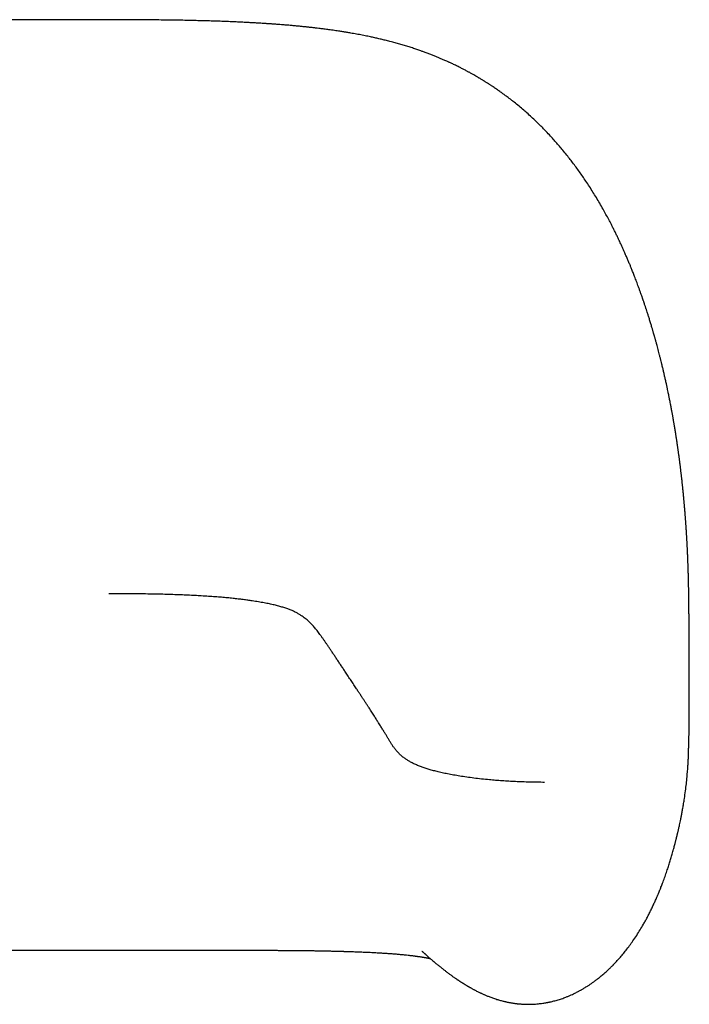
# Model space of a CAD drawing. Header units: millimetres. Extents: x 8 to 602, y 12 to 515.
# Tile 10 of 48: x 339 to 351, y 248 to 265. Entities that reach past the tile are written whole.
import ezdxf

# ---------------------------------------------------------------- set-up
doc = ezdxf.new("R2010")
doc.units = ezdxf.units.MM

msp = doc.modelspace()

# ---------------------------------------------------------------- linework, layer by layer
at = {"color": 7, "linetype": 'Continuous', "lineweight": 30}
for p, q in [((341.026, 265.172), (336.83, 265.172)), ((338.075, 249.148), (341.026, 249.148))]:
    msp.add_line(p, q, dxfattribs=at)
for points, knots in [([(351.02, 253.338), (351.02, 253.346), (351.02, 253.361), (351.02, 253.382), (351.02, 253.399), (351.02, 253.414), (351.02, 253.425), (351.02, 253.433), (351.02, 253.44), (351.02, 253.446), (351.02, 253.458), (351.02, 253.475), (351.02, 253.497), (351.02, 253.517), (351.02, 253.536), (351.02, 253.556), (351.02, 253.577), (351.02, 253.599), (351.02, 253.62), (351.02, 253.641), (351.02, 253.661), (351.02, 253.678), (351.019, 253.697), (351.019, 253.718), (351.019, 253.741), (351.019, 253.766), (351.019, 253.792), (351.019, 253.819), (351.019, 253.848), (351.019, 253.879), (351.018, 253.91), (351.018, 253.943), (351.018, 253.978), (351.018, 254.013), (351.018, 254.05), (351.017, 254.085), (351.017, 254.117), (351.017, 254.144), (351.017, 254.17), (351.017, 254.193), (351.017, 254.212), (351.017, 254.229), (351.017, 254.244), (351.017, 254.258), (351.017, 254.27), (351.016, 254.284), (351.016, 254.299), (351.016, 254.316), (351.016, 254.334), (351.016, 254.353), (351.016, 254.375), (351.016, 254.397), (351.016, 254.42), (351.016, 254.444), (351.016, 254.467), (351.016, 254.49), (351.016, 254.511), (351.015, 254.529), (351.015, 254.544), (351.015, 254.557), (351.015, 254.571), (351.015, 254.585), (351.015, 254.601), (351.015, 254.621), (351.015, 254.644), (351.015, 254.668), (351.015, 254.691), (351.015, 254.714), (351.015, 254.735), (351.015, 254.756), (351.015, 254.776), (351.015, 254.795), (351.015, 254.814), (351.015, 254.833), (351.015, 254.851), (351.015, 254.869), (351.015, 254.887), (351.015, 254.908), (351.015, 254.932), (351.014, 254.957), (351.014, 254.983), (351.014, 255.013), (351.014, 255.047), (351.014, 255.091), (351.013, 255.14), (351.013, 255.193), (351.012, 255.246), (351.011, 255.299), (351.01, 255.354), (351.009, 255.41), (351.008, 255.465), (351.007, 255.51), (351.006, 255.547), (351.005, 255.578), (351.004, 255.612), (351.003, 255.648), (351.002, 255.685), (351.001, 255.721), (351, 255.753), (350.999, 255.78), (350.998, 255.802), (350.997, 255.823), (350.996, 255.846), (350.995, 255.873), (350.994, 255.902), (350.993, 255.93), (350.992, 255.954), (350.991, 255.974), (350.99, 255.991), (350.99, 256.007), (350.989, 256.022), (350.988, 256.041), (350.987, 256.064), (350.986, 256.087), (350.985, 256.109), (350.984, 256.126), (350.983, 256.141), (350.982, 256.153), (350.982, 256.166), (350.981, 256.181), (350.98, 256.2), (350.979, 256.221), (350.977, 256.245), (350.976, 256.266), (350.975, 256.285), (350.974, 256.301), (350.973, 256.315), (350.972, 256.33), (350.971, 256.347), (350.97, 256.368), (350.968, 256.39), (350.967, 256.41), (350.966, 256.428), (350.965, 256.445), (350.963, 256.463), (350.962, 256.483), (350.96, 256.507), (350.959, 256.532), (350.957, 256.555), (350.955, 256.575), (350.954, 256.595), (350.952, 256.617), (350.95, 256.641), (350.948, 256.665), (350.947, 256.687), (350.945, 256.705), (350.944, 256.724), (350.942, 256.746), (350.94, 256.771), (350.938, 256.796), (350.936, 256.817), (350.934, 256.834), (350.933, 256.853), (350.931, 256.875), (350.928, 256.902), (350.926, 256.93), (350.923, 256.954), (350.922, 256.973), (350.92, 256.989), (350.919, 257.003), (350.917, 257.019), (350.915, 257.038), (350.913, 257.058), (350.911, 257.076), (350.91, 257.092), (350.909, 257.105), (350.907, 257.118), (350.906, 257.131), (350.904, 257.147), (350.902, 257.166), (350.9, 257.185), (350.898, 257.201), (350.897, 257.214), (350.896, 257.227), (350.894, 257.243), (350.892, 257.262), (350.889, 257.283), (350.887, 257.303), (350.885, 257.321), (350.883, 257.34), (350.88, 257.362), (350.877, 257.387), (350.874, 257.411), (350.872, 257.434), (350.869, 257.457), (350.866, 257.482), (350.863, 257.505), (350.86, 257.524), (350.858, 257.541), (350.856, 257.561), (350.853, 257.583), (350.85, 257.605), (350.847, 257.625), (350.844, 257.648), (350.841, 257.674), (350.837, 257.701), (350.834, 257.725), (350.83, 257.749), (350.827, 257.775), (350.823, 257.803), (350.819, 257.829), (350.815, 257.854), (350.811, 257.882), (350.807, 257.911), (350.803, 257.938), (350.799, 257.96), (350.796, 257.979), (350.793, 257.999), (350.79, 258.02), (350.787, 258.041), (350.784, 258.06), (350.781, 258.077), (350.778, 258.096), (350.775, 258.117), (350.772, 258.135), (350.769, 258.149), (350.767, 258.163), (350.764, 258.178), (350.761, 258.197), (350.758, 258.218), (350.754, 258.24), (350.751, 258.258), (350.748, 258.273), (350.746, 258.285), (350.744, 258.296), (350.742, 258.309), (350.739, 258.325), (350.736, 258.344), (350.732, 258.366), (350.728, 258.386), (350.724, 258.406), (350.72, 258.428), (350.716, 258.452), (350.712, 258.474), (350.709, 258.492), (350.705, 258.509), (350.703, 258.524), (350.7, 258.539), (350.695, 258.565), (350.688, 258.597), (350.68, 258.642), (350.671, 258.686), (350.662, 258.728), (350.654, 258.766), (350.645, 258.81), (350.634, 258.862), (350.621, 258.923), (350.607, 258.985), (350.592, 259.05), (350.578, 259.112), (350.563, 259.176), (350.549, 259.236), (350.535, 259.292), (350.522, 259.342), (350.509, 259.393), (350.496, 259.443), (350.484, 259.49), (350.472, 259.537), (350.459, 259.584), (350.449, 259.62), (350.442, 259.646), (350.438, 259.66), (350.433, 259.677), (350.428, 259.696), (350.423, 259.713), (350.419, 259.729), (350.414, 259.744), (350.409, 259.762), (350.403, 259.782), (350.397, 259.804), (350.391, 259.826), (350.384, 259.849), (350.376, 259.877), (350.367, 259.906), (350.357, 259.938), (350.348, 259.97), (350.337, 260.003), (350.327, 260.036), (350.318, 260.066), (350.309, 260.093), (350.3, 260.123), (350.29, 260.152), (350.281, 260.18), (350.274, 260.201), (350.267, 260.223), (350.259, 260.246), (350.252, 260.268), (350.246, 260.286), (350.241, 260.301), (350.235, 260.319), (350.228, 260.338), (350.222, 260.356), (350.217, 260.371), (350.212, 260.385), (350.208, 260.398), (350.203, 260.412), (350.196, 260.432), (350.187, 260.456), (350.178, 260.483), (350.169, 260.507), (350.158, 260.538), (350.144, 260.575), (350.128, 260.619), (350.112, 260.663), (350.095, 260.706), (350.079, 260.747), (350.065, 260.785), (350.051, 260.819), (350.038, 260.852), (350.023, 260.89), (350.004, 260.937), (349.981, 260.992), (349.956, 261.051), (349.93, 261.111), (349.907, 261.164), (349.886, 261.211), (349.868, 261.251), (349.85, 261.291), (349.832, 261.331), (349.812, 261.374), (349.788, 261.423), (349.762, 261.477), (349.734, 261.534), (349.706, 261.59), (349.672, 261.656), (349.632, 261.733), (349.585, 261.822), (349.533, 261.914), (349.478, 262.01), (349.42, 262.108), (349.361, 262.204), (349.301, 262.298), (349.242, 262.388), (349.184, 262.473), (349.128, 262.554), (349.07, 262.633), (349.013, 262.709), (348.955, 262.785), (348.893, 262.863), (348.83, 262.94), (348.767, 263.014), (348.708, 263.082), (348.643, 263.154), (348.578, 263.224), (348.511, 263.293), (348.445, 263.36), (348.376, 263.426), (348.301, 263.497), (348.226, 263.564), (348.147, 263.634), (348.068, 263.7), (347.998, 263.756), (347.941, 263.8), (347.894, 263.836), (347.848, 263.871), (347.795, 263.909), (347.747, 263.944), (347.695, 263.98), (347.656, 264.006), (347.625, 264.027), (347.607, 264.039), (347.59, 264.05), (347.57, 264.063), (347.548, 264.077), (347.526, 264.091), (347.507, 264.103), (347.492, 264.113), (347.477, 264.122), (347.461, 264.132), (347.443, 264.143), (347.425, 264.153), (347.411, 264.162), (347.4, 264.168), (347.387, 264.176), (347.368, 264.187), (347.341, 264.203), (347.314, 264.219), (347.287, 264.234), (347.263, 264.247), (347.24, 264.26), (347.219, 264.271), (347.198, 264.283), (347.175, 264.295), (347.151, 264.308), (347.125, 264.321), (347.099, 264.334), (347.071, 264.349), (347.041, 264.364), (347.01, 264.379), (346.978, 264.395), (346.948, 264.409), (346.921, 264.421), (346.898, 264.432), (346.877, 264.442), (346.854, 264.452), (346.827, 264.464), (346.798, 264.477), (346.77, 264.489), (346.744, 264.501), (346.718, 264.511), (346.693, 264.522), (346.658, 264.536), (346.611, 264.555), (346.551, 264.579), (346.5, 264.598), (346.459, 264.613), (346.433, 264.622), (346.407, 264.632), (346.379, 264.642), (346.347, 264.653), (346.297, 264.67), (346.234, 264.691), (346.167, 264.712), (346.115, 264.728), (346.074, 264.74), (346.034, 264.751), (345.994, 264.763), (345.954, 264.774), (345.911, 264.785), (345.867, 264.797), (345.812, 264.811), (345.749, 264.827), (345.676, 264.844), (345.603, 264.861), (345.523, 264.878), (345.436, 264.896), (345.339, 264.915), (345.257, 264.93), (345.196, 264.941), (345.157, 264.947), (345.124, 264.953), (345.096, 264.958), (345.068, 264.962), (345.036, 264.967), (344.999, 264.973), (344.956, 264.979), (344.909, 264.986), (344.862, 264.993), (344.815, 264.999), (344.772, 265.005), (344.733, 265.01), (344.698, 265.015), (344.659, 265.02), (344.612, 265.025), (344.556, 265.032), (344.496, 265.039), (344.435, 265.045), (344.371, 265.052), (344.305, 265.058), (344.235, 265.065), (344.164, 265.072), (344.093, 265.078), (344.029, 265.083), (343.972, 265.087), (343.924, 265.091), (343.883, 265.094), (343.851, 265.097), (343.828, 265.098), (343.813, 265.099), (343.8, 265.1), (343.784, 265.101), (343.76, 265.103), (343.728, 265.105), (343.688, 265.108), (343.638, 265.111), (343.58, 265.114), (343.514, 265.118), (343.438, 265.122), (343.355, 265.126), (343.263, 265.131), (343.164, 265.135), (343.055, 265.14), (342.946, 265.144), (342.838, 265.147), (342.731, 265.151), (342.617, 265.154), (342.495, 265.157), (342.366, 265.16), (342.227, 265.163), (342.081, 265.165), (341.925, 265.167), (341.774, 265.169), (341.627, 265.17), (341.486, 265.171), (341.338, 265.172), (341.184, 265.172), (341.08, 265.172), (341.026, 265.172)], [0, 0, 0, 0, 0.0025003, 0.0047088, 0.006609, 0.0081863, 0.0092872, 0.0101285, 0.0108497, 0.0115619, 0.0122652, 0.0149376, 0.0173504, 0.0199139, 0.022012, 0.0244808, 0.0273199, 0.030131, 0.0327311, 0.0356667, 0.0382338, 0.0405215, 0.0427236, 0.0460118, 0.0490771, 0.0525676, 0.0563274, 0.060373, 0.0647176, 0.0693326, 0.0742032, 0.0793409, 0.0846469, 0.0902331, 0.0961122, 0.1022969, 0.1071066, 0.1116025, 0.1157658, 0.1195792, 0.1226754, 0.1254698, 0.1279531, 0.1301172, 0.1321086, 0.1343716, 0.1369403, 0.1398219, 0.1428576, 0.1461908, 0.1498298, 0.1537839, 0.1578137, 0.1616442, 0.1658919, 0.1698394, 0.1734756, 0.1767902, 0.1792038, 0.1814161, 0.1837026, 0.1861699, 0.1888214, 0.192578, 0.1966649, 0.2010914, 0.2051173, 0.2090472, 0.2127656, 0.2162662, 0.2195431, 0.2225918, 0.225464, 0.2281919, 0.2302875, 0.2323639, 0.2344382, 0.2367323, 0.2393177, 0.2420417, 0.2445952, 0.2470137, 0.2503491, 0.2540383, 0.2584019, 0.2627633, 0.2667911, 0.2705682, 0.2747673, 0.2787436, 0.2825336, 0.2861634, 0.2879689, 0.2899067, 0.2922336, 0.2946279, 0.2970152, 0.2993477, 0.3014432, 0.3031786, 0.3043589, 0.3055966, 0.3070215, 0.3086838, 0.3105353, 0.3122413, 0.3137191, 0.3148807, 0.3159537, 0.3167274, 0.3176204, 0.3187609, 0.3201084, 0.3215469, 0.3228725, 0.3238885, 0.3246486, 0.3253777, 0.326115, 0.3269245, 0.3279876, 0.3292848, 0.3306423, 0.3319568, 0.3330254, 0.3338581, 0.3346437, 0.3354275, 0.3363785, 0.337602, 0.3389267, 0.3400395, 0.341043, 0.3419546, 0.3428359, 0.3439614, 0.3453478, 0.3468133, 0.3481265, 0.3491573, 0.3501211, 0.3513336, 0.3527293, 0.3541048, 0.3552652, 0.3561603, 0.3571308, 0.358296, 0.359759, 0.361208, 0.3622579, 0.3630993, 0.3640687, 0.3652014, 0.3666699, 0.3684183, 0.3695702, 0.3705536, 0.3713929, 0.3720914, 0.3728573, 0.3738626, 0.3750469, 0.3759957, 0.3767789, 0.3774767, 0.3781053, 0.3787354, 0.3795776, 0.3806446, 0.3816807, 0.3824886, 0.3831011, 0.3837654, 0.3845326, 0.3855592, 0.3866948, 0.3877816, 0.3886315, 0.3894623, 0.3906447, 0.3920931, 0.3933043, 0.394383, 0.3954947, 0.3968428, 0.3981872, 0.3990726, 0.3998104, 0.4007978, 0.4020103, 0.4031406, 0.4041533, 0.4051124, 0.4064924, 0.4080684, 0.4091897, 0.4101754, 0.4116547, 0.4131293, 0.4143391, 0.41552, 0.4169578, 0.4185372, 0.4198335, 0.4208799, 0.4218519, 0.4227041, 0.4238247, 0.4249827, 0.4258473, 0.4265513, 0.4275175, 0.4286932, 0.4295663, 0.4301963, 0.4308363, 0.4315944, 0.4324889, 0.4336274, 0.4346847, 0.4356415, 0.4363804, 0.4369025, 0.4373927, 0.4379937, 0.4387052, 0.4397762, 0.4408573, 0.4418411, 0.4427493, 0.4437999, 0.4450503, 0.4461414, 0.4470244, 0.4477676, 0.4484983, 0.4492248, 0.4500694, 0.4521936, 0.453877, 0.4566312, 0.4585108, 0.459946, 0.4621421, 0.4648874, 0.4674491, 0.470946, 0.4737865, 0.4767512, 0.479743, 0.4830228, 0.4852407, 0.4876924, 0.4902645, 0.4924484, 0.494789, 0.4969748, 0.4990229, 0.5014973, 0.5020786, 0.5026677, 0.5034885, 0.5044884, 0.5053147, 0.5059725, 0.5066889, 0.5075241, 0.5084867, 0.5095733, 0.5105359, 0.5116231, 0.5128681, 0.5144653, 0.5157376, 0.5173788, 0.5189665, 0.5204626, 0.5220207, 0.5230739, 0.5243733, 0.5261661, 0.5272711, 0.5282162, 0.5291698, 0.5303465, 0.531471, 0.5322271, 0.5328608, 0.533715, 0.5346952, 0.5355468, 0.5362558, 0.5368731, 0.5374759, 0.5380812, 0.5388424, 0.5403754, 0.5414721, 0.5425582, 0.5437998, 0.5457414, 0.5478511, 0.5499368, 0.5520094, 0.5539587, 0.5556966, 0.5572752, 0.5588063, 0.5603578, 0.5627004, 0.5653911, 0.5682255, 0.5710694, 0.573831, 0.5758384, 0.5777089, 0.5795608, 0.5814455, 0.5834589, 0.5856988, 0.5884659, 0.5911705, 0.5939095, 0.5965237, 0.6008189, 0.6050289, 0.6094025, 0.614396, 0.6192631, 0.6241007, 0.6289133, 0.6337036, 0.6379882, 0.6422587, 0.6465167, 0.6507528, 0.6545769, 0.6590395, 0.6637377, 0.6675726, 0.6716507, 0.6755923, 0.6802572, 0.6841329, 0.6881998, 0.6925631, 0.6966957, 0.7016038, 0.7057871, 0.7104724, 0.7150464, 0.717536, 0.7197562, 0.7227683, 0.7251349, 0.7281547, 0.730474, 0.7332508, 0.73432, 0.7352353, 0.7360705, 0.7370043, 0.7382579, 0.7394368, 0.7403538, 0.7411274, 0.7417724, 0.7425663, 0.743549, 0.7445058, 0.7451879, 0.7456396, 0.746138, 0.7471795, 0.7484894, 0.7501095, 0.7512128, 0.7524251, 0.7535988, 0.754527, 0.7555158, 0.7565753, 0.7577775, 0.7590243, 0.7602329, 0.7615543, 0.7629652, 0.7644804, 0.7659776, 0.7674139, 0.7686855, 0.7696743, 0.7705466, 0.7715852, 0.7728733, 0.7742721, 0.7755588, 0.7767316, 0.7778249, 0.7789402, 0.7800842, 0.782569, 0.7851929, 0.7880175, 0.7893366, 0.7904756, 0.7914748, 0.792666, 0.7941156, 0.7956267, 0.7990781, 0.8022547, 0.804082, 0.8057288, 0.807383, 0.8091244, 0.8106667, 0.8124371, 0.8143816, 0.8162138, 0.8191832, 0.8221431, 0.8251193, 0.8280673, 0.8317789, 0.8356746, 0.8397064, 0.8414759, 0.8430058, 0.844294, 0.8453387, 0.8463465, 0.8475899, 0.8490721, 0.8507576, 0.852608, 0.8546256, 0.85633, 0.858054, 0.8596027, 0.8609667, 0.8621445, 0.8641094, 0.8663183, 0.8686058, 0.870972, 0.8734197, 0.8759513, 0.8785693, 0.8815053, 0.8842284, 0.8866879, 0.8888777, 0.890792, 0.892281, 0.8935371, 0.8944655, 0.894892, 0.8952478, 0.8958817, 0.8967956, 0.8979919, 0.8995518, 0.9014304, 0.9036336, 0.9061687, 0.909044, 0.9122695, 0.9156852, 0.9194412, 0.92355, 0.9280254, 0.9318091, 0.9358368, 0.9401175, 0.9446606, 0.9495666, 0.9547668, 0.9602738, 0.9661007, 0.9722616, 0.9773464, 0.9826544, 0.9881937, 0.9939726, 1, 1, 1, 1]), ([(348.528, 252.04), (348.485, 252.04), (348.399, 252.041), (348.272, 252.043), (348.148, 252.047), (348.027, 252.052), (347.91, 252.058), (347.796, 252.065), (347.685, 252.074), (347.566, 252.084), (347.441, 252.097), (347.31, 252.112), (347.187, 252.129), (347.07, 252.147), (346.961, 252.165), (346.859, 252.185), (346.764, 252.204), (346.676, 252.225), (346.596, 252.246), (346.521, 252.267), (346.453, 252.289), (346.387, 252.313), (346.323, 252.339), (346.262, 252.367), (346.207, 252.396), (346.158, 252.426), (346.11, 252.459), (346.064, 252.496), (346.02, 252.537), (345.981, 252.579), (345.946, 252.621), (345.915, 252.665), (345.886, 252.709), (345.858, 252.753), (345.831, 252.798), (345.809, 252.837), (345.79, 252.868), (345.775, 252.892), (345.76, 252.917), (345.744, 252.944), (345.727, 252.971), (345.709, 253.001), (345.69, 253.031), (345.671, 253.061), (345.653, 253.091), (345.635, 253.119), (345.616, 253.149), (345.596, 253.18), (345.575, 253.213), (345.553, 253.248), (345.529, 253.285), (345.504, 253.324), (345.477, 253.365), (345.448, 253.409), (345.418, 253.455), (345.387, 253.502), (345.356, 253.551), (345.323, 253.6), (345.285, 253.658), (345.242, 253.722), (345.195, 253.794), (345.147, 253.866), (345.102, 253.934), (345.061, 253.996), (345.023, 254.052), (344.986, 254.108), (344.95, 254.163), (344.914, 254.215), (344.88, 254.266), (344.848, 254.315), (344.816, 254.361), (344.786, 254.406), (344.757, 254.449), (344.729, 254.49), (344.701, 254.53), (344.674, 254.567), (344.648, 254.603), (344.622, 254.637), (344.597, 254.669), (344.572, 254.699), (344.545, 254.73), (344.517, 254.761), (344.487, 254.792), (344.456, 254.821), (344.424, 254.849), (344.391, 254.875), (344.354, 254.902), (344.311, 254.93), (344.262, 254.958), (344.209, 254.985), (344.151, 255.009), (344.09, 255.032), (344.023, 255.054), (343.951, 255.075), (343.873, 255.094), (343.789, 255.113), (343.698, 255.131), (343.599, 255.148), (343.505, 255.163), (343.418, 255.175), (343.337, 255.186), (343.252, 255.197), (343.162, 255.207), (343.065, 255.217), (342.963, 255.226), (342.855, 255.235), (342.739, 255.243), (342.621, 255.25), (342.503, 255.257), (342.384, 255.263), (342.259, 255.268), (342.126, 255.272), (341.986, 255.277), (341.841, 255.28), (341.691, 255.283), (341.536, 255.285), (341.373, 255.287), (341.202, 255.288), (341.086, 255.288), (341.026, 255.288)], [0, 0, 0, 0, 0.007279, 0.014408, 0.021398, 0.028259, 0.035, 0.041626, 0.048143, 0.054554, 0.062937, 0.071133, 0.079136, 0.086937, 0.094522, 0.101877, 0.108991, 0.115891, 0.122612, 0.129191, 0.135659, 0.142049, 0.149656, 0.15724, 0.164844, 0.172504, 0.180252, 0.19013, 0.200199, 0.210462, 0.220917, 0.231557, 0.242177, 0.252954, 0.263874, 0.274984, 0.2807, 0.286588, 0.292692, 0.299061, 0.305741, 0.312779, 0.320221, 0.328116, 0.334666, 0.341547, 0.348781, 0.356391, 0.3644, 0.372831, 0.381706, 0.391047, 0.401237, 0.411905, 0.423002, 0.434479, 0.44629, 0.458384, 0.470714, 0.487962, 0.505438, 0.523015, 0.540568, 0.554508, 0.568286, 0.581839, 0.595102, 0.60801, 0.62028, 0.632085, 0.643386, 0.654194, 0.664709, 0.674748, 0.684329, 0.693469, 0.702188, 0.710357, 0.718154, 0.725596, 0.732699, 0.74074, 0.748358, 0.755584, 0.762448, 0.768985, 0.775226, 0.7829, 0.790194, 0.797168, 0.803884, 0.810409, 0.816812, 0.823165, 0.82954, 0.836008, 0.842638, 0.849496, 0.856644, 0.86164, 0.866819, 0.872209, 0.87784, 0.883744, 0.889841, 0.896267, 0.903056, 0.910243, 0.916681, 0.923453, 0.930582, 0.93809, 0.945999, 0.954333, 0.962598, 0.971279, 0.980394, 0.989962, 1, 1, 1, 1]), ([(351.01, 252.679), (351.01, 252.68), (351.01, 252.684), (351.011, 252.695), (351.011, 252.71), (351.011, 252.726), (351.012, 252.741), (351.012, 252.753), (351.013, 252.766), (351.013, 252.78), (351.013, 252.796), (351.014, 252.813), (351.014, 252.832), (351.015, 252.852), (351.015, 252.873), (351.016, 252.894), (351.016, 252.913), (351.016, 252.93), (351.017, 252.944), (351.017, 252.958), (351.017, 252.97), (351.017, 252.982), (351.017, 252.995), (351.018, 253.01), (351.018, 253.03), (351.018, 253.052), (351.018, 253.074), (351.019, 253.093), (351.019, 253.11), (351.019, 253.13), (351.019, 253.155), (351.019, 253.186), (351.02, 253.219), (351.02, 253.251), (351.02, 253.28), (351.02, 253.304), (351.02, 253.323), (351.02, 253.341), (351.02, 253.357), (351.02, 253.371), (351.02, 253.385), (351.02, 253.4), (351.02, 253.412), (351.02, 253.419), (351.02, 253.42)], [0, 0, 0, 0, 0.016369, 0.047886, 0.080881, 0.113817, 0.138169, 0.159376, 0.177387, 0.196033, 0.217205, 0.24105, 0.265494, 0.290629, 0.316446, 0.342972, 0.368132, 0.388017, 0.404494, 0.419422, 0.435413, 0.448757, 0.463595, 0.481282, 0.501957, 0.533231, 0.559602, 0.582117, 0.602488, 0.621143, 0.655962, 0.693792, 0.734033, 0.774337, 0.814342, 0.840643, 0.865393, 0.889258, 0.91283, 0.929851, 0.949143, 0.970778, 0.99316, 1, 1, 1, 1]), ([(346.414, 249.135), (346.414, 249.135), (346.414, 249.135), (346.415, 249.135), (346.415, 249.135), (346.416, 249.134), (346.418, 249.133), (346.419, 249.131), (346.421, 249.129), (346.424, 249.127), (346.428, 249.123), (346.432, 249.119), (346.438, 249.114), (346.444, 249.109), (346.451, 249.103), (346.458, 249.096), (346.466, 249.089), (346.475, 249.081), (346.485, 249.073), (346.495, 249.063), (346.506, 249.053), (346.518, 249.042), (346.531, 249.032), (346.543, 249.02), (346.557, 249.009), (346.571, 248.996), (346.604, 248.968), (346.64, 248.937), (346.679, 248.905), (346.7, 248.887), (346.722, 248.869), (346.745, 248.851), (346.769, 248.832), (346.792, 248.814), (346.813, 248.798), (346.831, 248.784), (346.846, 248.772), (346.861, 248.761), (346.877, 248.749), (346.894, 248.737), (346.91, 248.725), (346.928, 248.712), (346.945, 248.699), (346.963, 248.687), (346.981, 248.675), (346.996, 248.664), (347.009, 248.655), (347.018, 248.649), (347.026, 248.643), (347.034, 248.638), (347.044, 248.631), (347.056, 248.623), (347.069, 248.615), (347.082, 248.606), (347.095, 248.598), (347.107, 248.59), (347.119, 248.583), (347.13, 248.576), (347.142, 248.568), (347.154, 248.561), (347.168, 248.552), (347.181, 248.545), (347.192, 248.538), (347.202, 248.532), (347.212, 248.526), (347.222, 248.52), (347.235, 248.513), (347.251, 248.504), (347.268, 248.494), (347.286, 248.485), (347.302, 248.475), (347.318, 248.467), (347.336, 248.458), (347.357, 248.447), (347.382, 248.434), (347.405, 248.423), (347.424, 248.414), (347.44, 248.407), (347.459, 248.398), (347.478, 248.39), (347.499, 248.381), (347.521, 248.371), (347.546, 248.361), (347.573, 248.35), (347.602, 248.339), (347.633, 248.328), (347.668, 248.316), (347.703, 248.304), (347.736, 248.294), (347.767, 248.285), (347.797, 248.277), (347.823, 248.271), (347.844, 248.266), (347.863, 248.261), (347.881, 248.257), (347.903, 248.253), (347.925, 248.249), (347.947, 248.245), (347.968, 248.241), (347.99, 248.238), (348.013, 248.234), (348.033, 248.232), (348.05, 248.23), (348.062, 248.228), (348.074, 248.227), (348.086, 248.226), (348.101, 248.224), (348.122, 248.223), (348.151, 248.221), (348.188, 248.219), (348.235, 248.218), (348.287, 248.218), (348.343, 248.22), (348.388, 248.223), (348.425, 248.227), (348.459, 248.231), (348.496, 248.236), (348.53, 248.241), (348.559, 248.246), (348.581, 248.25), (348.601, 248.254), (348.621, 248.258), (348.644, 248.264), (348.673, 248.271), (348.708, 248.28), (348.745, 248.29), (348.784, 248.302), (348.821, 248.314), (348.858, 248.327), (348.897, 248.342), (348.94, 248.359), (348.984, 248.379), (349.026, 248.398), (349.062, 248.415), (349.092, 248.431), (349.115, 248.443), (349.135, 248.454), (349.154, 248.464), (349.173, 248.475), (349.195, 248.487), (349.218, 248.501), (349.241, 248.516), (349.27, 248.534), (349.305, 248.557), (349.344, 248.584), (349.386, 248.614), (349.431, 248.648), (349.48, 248.686), (349.533, 248.73), (349.578, 248.77), (349.614, 248.802), (349.638, 248.826), (349.66, 248.847), (349.679, 248.865), (349.694, 248.88), (349.705, 248.892), (349.715, 248.901), (349.724, 248.911), (349.735, 248.923), (349.751, 248.939), (349.77, 248.959), (349.793, 248.985), (349.82, 249.015), (349.848, 249.048), (349.876, 249.081), (349.904, 249.115), (349.943, 249.164), (349.992, 249.229), (350.053, 249.314), (350.114, 249.404), (350.174, 249.5), (350.223, 249.583), (350.264, 249.656), (350.298, 249.718), (350.33, 249.782), (350.363, 249.846), (350.394, 249.912), (350.425, 249.979), (350.449, 250.033), (350.467, 250.074), (350.478, 250.1), (350.487, 250.121), (350.494, 250.138), (350.5, 250.152), (350.506, 250.167), (350.513, 250.186), (350.522, 250.209), (350.533, 250.236), (350.546, 250.268), (350.566, 250.322), (350.594, 250.396), (350.626, 250.487), (350.654, 250.572), (350.679, 250.652), (350.703, 250.73), (350.726, 250.808), (350.744, 250.871), (350.757, 250.92), (350.766, 250.953), (350.774, 250.984), (350.781, 251.01), (350.786, 251.031), (350.791, 251.048), (350.794, 251.062), (350.797, 251.075), (350.801, 251.089), (350.804, 251.102), (350.807, 251.114), (350.81, 251.126), (350.813, 251.14), (350.817, 251.156), (350.821, 251.173), (350.826, 251.194), (350.831, 251.218), (350.838, 251.245), (350.845, 251.276), (350.853, 251.312), (350.862, 251.356), (350.873, 251.406), (350.884, 251.463), (350.896, 251.527), (350.909, 251.599), (350.923, 251.677), (350.938, 251.776), (350.954, 251.89), (350.969, 252.014), (350.981, 252.129), (350.99, 252.229), (350.996, 252.313), (351, 252.383), (351.003, 252.444), (351.006, 252.496), (351.007, 252.541), (351.008, 252.577), (351.009, 252.601), (351.009, 252.614), (351.009, 252.624), (351.009, 252.633), (351.01, 252.643), (351.01, 252.654), (351.01, 252.664), (351.01, 252.673), (351.01, 252.68), (351.01, 252.686), (351.01, 252.689), (351.01, 252.689), (351.01, 252.689)], [0, 0, 0, 0, 0.00059, 0.004557, 0.008083, 0.011599, 0.015248, 0.019032, 0.022951, 0.027161, 0.031855, 0.037037, 0.042711, 0.048884, 0.055079, 0.060817, 0.0666, 0.071895, 0.077182, 0.082562, 0.088037, 0.093663, 0.098913, 0.103852, 0.108979, 0.114379, 0.119841, 0.145581, 0.153241, 0.160902, 0.168564, 0.176349, 0.184754, 0.193591, 0.200217, 0.205921, 0.211073, 0.215838, 0.220878, 0.226173, 0.231981, 0.236856, 0.242476, 0.248332, 0.253428, 0.257965, 0.261743, 0.264765, 0.266498, 0.268705, 0.271419, 0.274639, 0.278332, 0.281901, 0.285656, 0.288926, 0.291764, 0.294768, 0.297734, 0.300966, 0.304418, 0.307618, 0.310439, 0.312885, 0.314991, 0.317355, 0.32031, 0.323774, 0.327739, 0.331712, 0.335352, 0.338662, 0.341645, 0.346729, 0.351638, 0.356213, 0.359277, 0.362117, 0.365317, 0.368978, 0.372221, 0.375928, 0.379989, 0.383881, 0.3885, 0.392973, 0.397826, 0.403021, 0.40708, 0.411074, 0.414997, 0.418504, 0.420875, 0.422893, 0.424957, 0.427199, 0.429667, 0.431832, 0.434201, 0.436772, 0.439543, 0.442137, 0.443913, 0.445276, 0.446309, 0.447511, 0.448969, 0.450684, 0.453895, 0.457705, 0.461522, 0.467761, 0.47327, 0.478058, 0.481258, 0.484639, 0.488291, 0.492214, 0.494776, 0.49701, 0.498821, 0.50058, 0.502683, 0.505548, 0.508877, 0.512611, 0.516345, 0.520004, 0.523589, 0.527099, 0.531803, 0.536365, 0.540781, 0.5448, 0.547615, 0.550071, 0.552167, 0.55392, 0.555859, 0.558185, 0.560675, 0.563175, 0.565685, 0.569859, 0.574064, 0.578497, 0.583494, 0.58907, 0.595235, 0.602, 0.60517, 0.60835, 0.611132, 0.613471, 0.615365, 0.616811, 0.617806, 0.618847, 0.620291, 0.622166, 0.624478, 0.627471, 0.630985, 0.634726, 0.638452, 0.642161, 0.645854, 0.654484, 0.663003, 0.672981, 0.682762, 0.692538, 0.698626, 0.7048, 0.711058, 0.717401, 0.723825, 0.73033, 0.736751, 0.739579, 0.742003, 0.74402, 0.745628, 0.746835, 0.748211, 0.749969, 0.752176, 0.754832, 0.757939, 0.761278, 0.770577, 0.779294, 0.787416, 0.794933, 0.802363, 0.810304, 0.818748, 0.822242, 0.825812, 0.829269, 0.832214, 0.834641, 0.836641, 0.838821, 0.841316, 0.844132, 0.847268, 0.850723, 0.854333, 0.857683, 0.86077, 0.863613, 0.866854, 0.869798, 0.87263, 0.875452, 0.878769, 0.882533, 0.886768, 0.891487, 0.896703, 0.902425, 0.908663, 0.915393, 0.925753, 0.935442, 0.944452, 0.952778, 0.958628, 0.964082, 0.969126, 0.97264, 0.975957, 0.979112, 0.980643, 0.981399, 0.98219, 0.98308, 0.984115, 0.985998, 0.988329, 0.991141, 0.994035, 0.996882, 0.999206, 1, 1, 1, 1]), ([(341.026, 249.148), (341.077, 249.148), (341.177, 249.148), (341.322, 249.148), (341.458, 249.148), (341.586, 249.149), (341.706, 249.149), (341.818, 249.149), (341.926, 249.149), (342.029, 249.149), (342.128, 249.149), (342.219, 249.149), (342.303, 249.149), (342.382, 249.149), (342.456, 249.149), (342.526, 249.149), (342.587, 249.149), (342.639, 249.15), (342.682, 249.15), (342.716, 249.15), (342.742, 249.15), (342.763, 249.15), (342.78, 249.15), (342.792, 249.15), (342.805, 249.15), (342.822, 249.15), (342.847, 249.15), (342.878, 249.15), (342.915, 249.15), (342.958, 249.15), (343.007, 249.15), (343.062, 249.15), (343.121, 249.15), (343.186, 249.15), (343.254, 249.15), (343.324, 249.149), (343.393, 249.149), (343.461, 249.149), (343.528, 249.149), (343.594, 249.149), (343.658, 249.149), (343.71, 249.149), (343.749, 249.148), (343.775, 249.148), (343.797, 249.148), (343.818, 249.148), (343.84, 249.148), (343.867, 249.148), (343.902, 249.148), (343.942, 249.147), (344.003, 249.147), (344.079, 249.147), (344.17, 249.146), (344.243, 249.145), (344.301, 249.145), (344.344, 249.144), (344.381, 249.144), (344.413, 249.143), (344.439, 249.143), (344.458, 249.143), (344.473, 249.142), (344.488, 249.142), (344.508, 249.142), (344.537, 249.142), (344.575, 249.141), (344.616, 249.14), (344.654, 249.14), (344.688, 249.139), (344.718, 249.138), (344.748, 249.138), (344.778, 249.137), (344.809, 249.137), (344.842, 249.136), (344.878, 249.135), (344.916, 249.134), (344.954, 249.133), (344.987, 249.132), (345.015, 249.132), (345.038, 249.131), (345.054, 249.131), (345.067, 249.13), (345.079, 249.13), (345.092, 249.129), (345.107, 249.129), (345.128, 249.128), (345.157, 249.127), (345.195, 249.126), (345.255, 249.124), (345.335, 249.121), (345.432, 249.117), (345.529, 249.113), (345.619, 249.108), (345.701, 249.103), (345.775, 249.099), (345.846, 249.094), (345.918, 249.088), (345.989, 249.083), (346.06, 249.076), (346.123, 249.07), (346.172, 249.065), (346.207, 249.061), (346.231, 249.058), (346.252, 249.056), (346.271, 249.053), (346.287, 249.051), (346.302, 249.049), (346.318, 249.047), (346.334, 249.045), (346.352, 249.042), (346.372, 249.04), (346.39, 249.037), (346.407, 249.034), (346.419, 249.032), (346.43, 249.03), (346.439, 249.029), (346.447, 249.028), (346.455, 249.026), (346.463, 249.025), (346.471, 249.024), (346.48, 249.022), (346.489, 249.02), (346.498, 249.019), (346.506, 249.017), (346.513, 249.016), (346.518, 249.015), (346.523, 249.014), (346.527, 249.013), (346.531, 249.012), (346.536, 249.011), (346.542, 249.01), (346.547, 249.009), (346.554, 249.007), (346.558, 249.007), (346.56, 249.006)], [0, 0, 0, 0, 0.0208553, 0.0404678, 0.058894, 0.0761869, 0.0923958, 0.107567, 0.1217433, 0.1362358, 0.1496217, 0.1619461, 0.1732498, 0.1835702, 0.1941469, 0.2035414, 0.2117925, 0.218934, 0.2249948, 0.2292375, 0.2327584, 0.2355671, 0.2379846, 0.2394213, 0.2406243, 0.242978, 0.246497, 0.2507085, 0.2555926, 0.2615568, 0.2682599, 0.2756816, 0.2838, 0.2924997, 0.3021853, 0.3117274, 0.3211296, 0.3303955, 0.3395285, 0.3485324, 0.3574105, 0.3657902, 0.369868, 0.373438, 0.3765076, 0.379083, 0.3818377, 0.3856237, 0.3904707, 0.396296, 0.402228, 0.4157031, 0.4283034, 0.4400723, 0.4467499, 0.4528658, 0.4582066, 0.4627859, 0.4666147, 0.4691022, 0.4711352, 0.4729653, 0.475784, 0.4797388, 0.4857172, 0.4921108, 0.4978123, 0.502832, 0.5071784, 0.5112739, 0.5161927, 0.5206698, 0.5256825, 0.5312286, 0.5373061, 0.543471, 0.5487833, 0.5532166, 0.5567741, 0.5594573, 0.5613187, 0.5631708, 0.5652945, 0.5676901, 0.5703579, 0.5759572, 0.5824767, 0.5899097, 0.6071842, 0.6253111, 0.6443437, 0.6643401, 0.6807688, 0.6978234, 0.7147695, 0.7313141, 0.7517731, 0.7715366, 0.7905708, 0.8088316, 0.8177855, 0.8260694, 0.8336701, 0.8405755, 0.8467748, 0.8526133, 0.8589677, 0.8661633, 0.8742842, 0.883448, 0.8936702, 0.9008674, 0.9074892, 0.9132391, 0.9181088, 0.9221207, 0.9264386, 0.9308675, 0.9359689, 0.9414697, 0.9471999, 0.9531607, 0.9589198, 0.9637459, 0.9673348, 0.9702335, 0.973299, 0.9767115, 0.9804723, 0.9845827, 0.9894415, 0.9946386, 1, 1, 1, 1])]:
    msp.add_open_spline(points, degree=3, knots=knots, dxfattribs=at)

doc.saveas('drawing.dxf')
